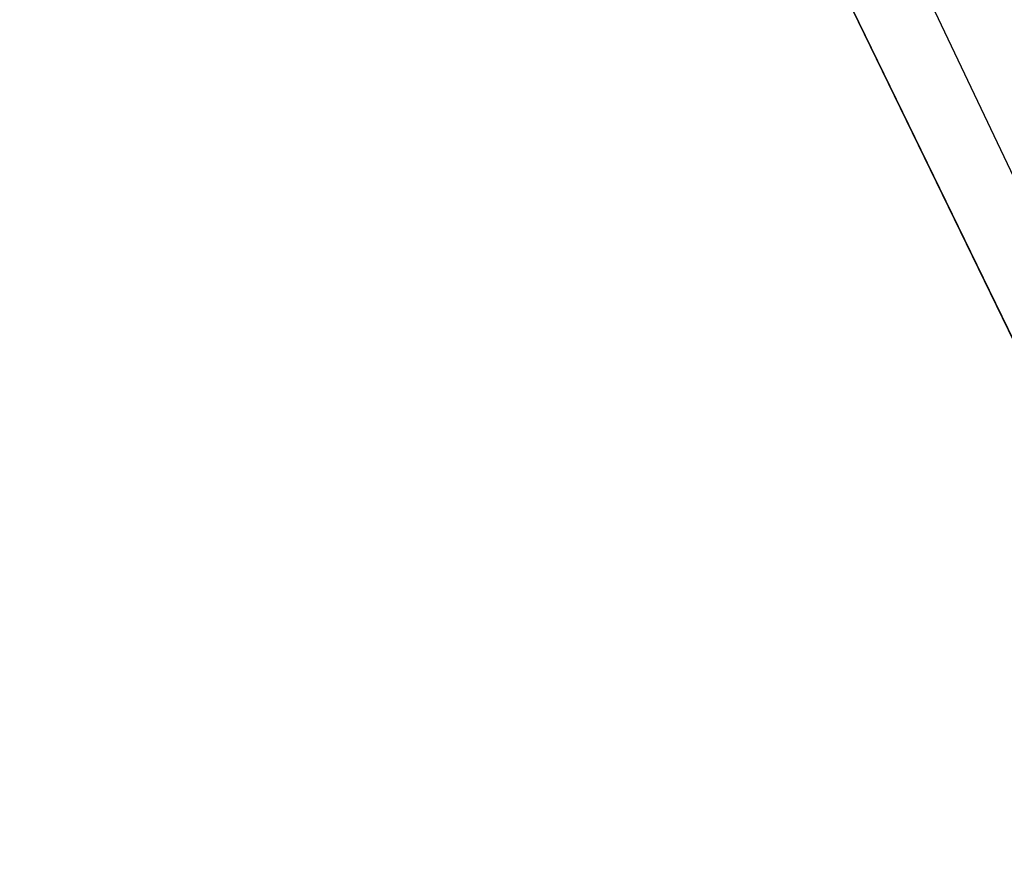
# Model space of a CAD drawing. Extents: x -775 to 775, y -775 to 775.
# Tile 196 of 256: x -686 to -677, y -319 to -311. Entities that reach past the tile are written whole.
import ezdxf

# ---------------------------------------------------------------- set-up
doc = ezdxf.new("R2010")
doc.units = 0
doc.layers.get('0').update_dxf_attribs({"color": 13, "linetype": 'CONTINUOUS'})

# ---------------------------------------------------------------- blocks, each defined once
blk = doc.blocks.new('OBJ_000001')
for p, q in [((-688.1217, -288.0966, 3), (-658.7619, -350.0636, 3)), ((-688.1217, -288.0966, 38.9998), (-658.7619, -350.0636, 38.9998)), ((-688.1217, -288.0966), (-658.7619, -350.0636))]:
    blk.add_line(p, q)
at = {"color": 7}
mesh = blk.add_polyface(dxfattribs=at)
corners = [(-685.3544, -286.9381, 3), (-656.1128, -348.6559), (-656.1128, -348.6559, 3), (-685.3544, -286.9381)]
mesh.append_faces([[corners[k] for k in face] for face in [(0, 1, 2), (1, 0, 3)]], dxfattribs={"vtx0": -1, "color": 7})
mesh = blk.add_polyface(dxfattribs=at)
corners = [(-685.3544, -286.9381, 18.222), (-676.1293, -308.0467), (-656.1128, -348.6559, 18.222)]
mesh.append_faces([[corners[k] for k in face] for face in [(0, 1, 2)]], dxfattribs={"color": 7})
mesh = blk.add_polyface(dxfattribs=at)
corners = [(-685.3544, -286.9381, 38.9998), (-656.1128, -348.6559, 18.222), (-656.1128, -348.6559, 38.9998), (-685.3544, -286.9381, 18.222)]
mesh.append_faces([[corners[k] for k in face] for face in [(0, 1, 2), (1, 0, 3)]], dxfattribs={"vtx0": -1, "color": 7})
mesh = blk.add_polyface(dxfattribs=at)
corners = [(-708.4148, -296.5928), (-678.1892, -360.3873, 3), (-678.1892, -360.3873), (-708.4148, -296.5928, 3)]
mesh.append_faces([[corners[k] for k in face] for face in [(0, 1, 2), (1, 0, 3)]], dxfattribs={"vtx0": -1, "color": 7})
blk = doc.blocks.new('OBJ_000002')
for p, q in [((-662.426, -343.0789, 30.1627), (-678.8593, -309.2905, 30.1627)), ((-662.426, -343.0789, 7), (-678.8593, -309.2905, 7))]:
    blk.add_line(p, q)
at = {"color": 8}
mesh = blk.add_polyface(dxfattribs=at)
corners = [(-678.8593, -309.2905, 7), (-662.426, -343.0789, 30.1627), (-662.426, -343.0789, 7), (-678.8593, -309.2905, 30.1627)]
mesh.append_faces([[corners[k] for k in face] for face in [(0, 1, 2), (1, 0, 3)]], dxfattribs={"vtx0": -1, "color": 8})
blk = doc.blocks.new('SKPE74C')
for name in ['OBJ_000002', 'OBJ_000001']:
    blk.add_blockref(name, (0, 0))

msp = doc.modelspace()

# ---------------------------------------------------------------- block references
msp.add_blockref('SKPE74C', (0, 0))

doc.saveas('drawing.dxf')
